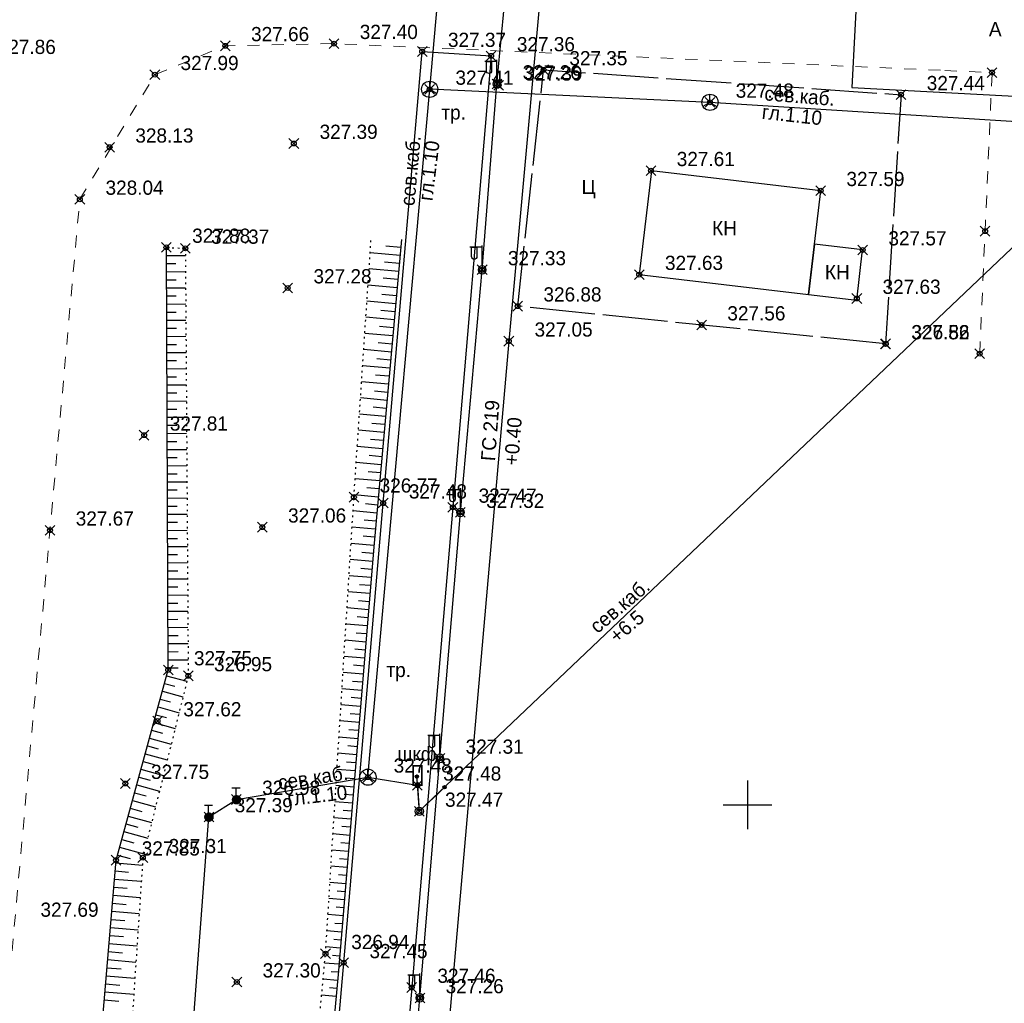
# Model space of a CAD drawing. Header units: metres. Extents: x 707528 to 709248, y 4308395 to 4311045.
# Tile 97 of 104: x 708334 to 708394, y 4310683 to 4310744. Entities that reach past the tile are written whole.
import ezdxf

# ---------------------------------------------------------------- set-up
doc = ezdxf.new("R2010")
doc.units = ezdxf.units.M
doc.header["$LTSCALE"] = 0.5
doc.header["$PDMODE"] = 35
doc.header["$PDSIZE"] = 0.3
for name, pattern in [('Auto_Street_NotBorder_Line_m1', [3, 1.5, -1.5]), ('ДОРОГИ_СТРОЯЩ', [9, 8, -1]), ('Контура низ откосов  Штриховая 0.1-0.5 - - - - - - -', [0.6, 0.1, -0.5])]:
    doc.linetypes.add(name, pattern=pattern)
for name, color, linetype in [('(001) Сетка', 92, 'Continuous'), ('(004) Точки рельефа', 7, 'Continuous'), ('(007) Здания', 7, 'Continuous'), ('(011) Колодцы', 7, 'Continuous'), ('(013) Газ', 30, 'ИК_Газопровод -------г--------'), ('(016) Кабель', 1, 'Continuous'), ('(017) Канализация', 33, 'KANALIS_K_1'), ('(019) Связь', 3, 'ИК_КАБ_СВЯЗИ'), ('(022) Возд. Линии', 7, 'Continuous'), ('(025) Дорога', 7, 'Continuous'), ('(035) Откосы', 7, 'Continuous')]:
    doc.layers.add(name, color=color, linetype=linetype)
doc.layers.add('AUTO#_ROADS_EXIST_L', color=7, linetype='Continuous', lineweight=15, true_color=0x000000)
doc.styles.add('BM-431', font='txt')
doc.styles.add('D-431', font='txt')
doc.styles.add('P-131', font='txt')
doc.styles.get("Standard").update_dxf_attribs({"font": 'txt.shx'})
doc.linetypes.add('GAZ_VOZDUSH', pattern='A,1,-2,["~",Standard,S=3,R=0,X=-1.5,Y=-1.5],-1,10', length=14)
doc.linetypes.add('KANALIS_K_1', pattern='A,1,[">",Standard,S=1.8,R=0,X=-0.9,Y=-0.9],3,-1,["К",Standard,S=1.8,R=0,X=-0.9,Y=-0.9],-1,10', length=16)
doc.linetypes.add('ИК_Газопровод -------г--------', pattern='A,9,-0.6,["Г",Standard,S=1.2,R=0,X=0,Y=-0.6],-1.2', length=10.8)
doc.linetypes.add('ИК_КАБ_СВЯЗИ', pattern='A,4,["o",Standard,S=0.5,R=0,X=0,Y=-0.125],4,-2', length=10)
doc.linetypes.add('ИК_Э_КАБ_ВН', pattern='A,8,-2,["<<",Standard,S=1,R=0,X=0,Y=-0.5],8,[">>",Standard,S=1,R=0,X=-1,Y=-0.5],-2', length=20)
doc.linetypes.add('ИК_Э_КАБ_НН', pattern='A,8,-2,["<",Standard,S=1,R=0,X=0,Y=-0.5],8,[">",Standard,S=1,R=0,X=-0.5,Y=-0.5],-2', length=20)

# ---------------------------------------------------------------- blocks, each defined once
blk = doc.blocks.new('*X145')
at = {"color": 0}
for p, q in [((9.5, 5.08), (10.49, 5.08)), ((9.5, 5.07), (10.49, 5.07)), ((9.5, 5.06), (10.49, 5.06)), ((9.5, 5.05), (10.49, 5.05)), ((9.5, 5.04), (10.49, 5.04)), ((9.5, 5.03), (10.49, 5.03)), ((9.5, 5.02), (10.5, 5.02)), ((9.5, 5.01), (10.5, 5.01)), ((9.5, 5), (10.5, 5)), ((9.5, 4.99), (10.5, 4.99)), ((9.5, 4.98), (10.5, 4.98)), ((9.5, 4.97), (10.5, 4.97)), ((9.5, 4.96), (10.49, 4.96)), ((9.5, 4.95), (10.49, 4.95)), ((9.5, 4.94), (10.49, 4.94)), ((9.5, 4.93), (10.49, 4.93)), ((9.5, 4.92), (10.49, 4.92)), ((9.5, 4.91), (10.49, 4.91)), ((9.5, 4.9), (10.49, 4.9)), ((9.51, 5.12), (10.48, 5.12)), ((9.51, 5.11), (10.48, 5.11)), ((9.51, 5.1), (10.48, 5.1)), ((9.51, 5.09), (10.49, 5.09)), ((9.51, 4.89), (10.49, 4.89)), ((9.51, 4.88), (10.48, 4.88)), ((9.51, 4.87), (10.48, 4.87)), ((9.51, 4.86), (10.48, 4.86)), ((9.52, 5.16), (10.47, 5.16)), ((9.52, 5.15), (10.47, 5.15)), ((9.52, 5.14), (10.47, 5.14)), ((9.52, 5.13), (10.48, 5.13)), ((9.53, 5.18), (10.46, 5.18)), ((9.53, 5.17), (10.46, 5.17)), ((9.54, 5.2), (10.45, 5.2)), ((9.54, 5.19), (10.46, 5.19)), ((9.55, 5.22), (10.44, 5.22)), ((9.55, 5.21), (10.45, 5.21)), ((9.56, 5.24), (10.43, 5.24)), ((9.56, 5.23), (10.44, 5.23)), ((9.57, 5.26), (10.42, 5.26)), ((9.57, 5.25), (10.43, 5.25)), ((9.58, 5.27), (10.41, 5.27)), ((9.59, 5.29), (10.4, 5.29)), ((9.59, 5.28), (10.41, 5.28)), ((9.6, 5.3), (10.39, 5.3)), ((9.61, 5.31), (10.38, 5.31)), ((9.62, 5.32), (10.37, 5.32)), ((9.63, 5.33), (10.37, 5.33)), ((9.64, 5.34), (10.36, 5.34)), ((9.65, 5.35), (10.35, 5.35)), ((9.66, 5.36), (10.34, 5.36)), ((9.67, 5.37), (10.32, 5.37)), ((9.68, 5.38), (10.31, 5.38)), ((9.69, 5.39), (10.3, 5.39)), ((9.71, 5.4), (10.29, 5.4)), ((9.72, 5.41), (10.27, 5.41)), ((9.74, 5.42), (10.26, 5.42)), ((9.75, 5.43), (10.24, 5.43)), ((9.77, 5.44), (10.22, 5.44)), ((9.79, 5.45), (10.2, 5.45)), ((9.82, 5.46), (10.18, 5.46)), ((9.85, 5.47), (10.15, 5.47)), ((9.88, 5.48), (10.11, 5.48)), ((9.94, 5.49), (10.05, 5.49)), ((9.52, 4.85), (10.48, 4.85)), ((9.52, 4.84), (10.47, 4.84)), ((9.52, 4.83), (10.47, 4.83)), ((9.53, 4.82), (10.47, 4.82)), ((9.53, 4.81), (10.46, 4.81)), ((9.53, 4.8), (10.46, 4.8)), ((9.54, 4.79), (10.45, 4.79)), ((9.54, 4.78), (10.45, 4.78)), ((9.55, 4.77), (10.44, 4.77)), ((9.55, 4.76), (10.44, 4.76)), ((9.56, 4.75), (10.43, 4.75)), ((9.56, 4.74), (10.43, 4.74)), ((9.57, 4.73), (10.42, 4.73)), ((9.58, 4.72), (10.41, 4.72)), ((9.58, 4.71), (10.41, 4.71)), ((9.59, 4.7), (10.4, 4.7)), ((9.6, 4.69), (10.39, 4.69)), ((9.61, 4.68), (10.39, 4.68)), ((9.61, 4.67), (10.38, 4.67)), ((9.62, 4.66), (10.37, 4.66)), ((9.63, 4.65), (10.36, 4.65)), ((9.64, 4.64), (10.35, 4.64)), ((9.65, 4.63), (10.34, 4.63)), ((9.66, 4.62), (10.33, 4.62)), ((9.67, 4.61), (10.32, 4.61)), ((9.69, 4.6), (10.31, 4.6)), ((9.7, 4.59), (10.29, 4.59)), ((9.71, 4.58), (10.28, 4.58)), ((9.73, 4.57), (10.26, 4.57)), ((9.75, 4.56), (10.25, 4.56)), ((9.76, 4.55), (10.23, 4.55)), ((9.78, 4.54), (10.21, 4.54)), ((9.81, 4.53), (10.18, 4.53)), ((9.83, 4.52), (10.16, 4.52)), ((9.87, 4.51), (10.12, 4.51)), ((9.91, 4.5), (10.08, 4.5))]:
    blk.add_line(p, q, dxfattribs=at)
blk = doc.blocks.new('I01070')
at = {"color": 0}
blk.add_circle((0.05, 0.03), 0.5, dxfattribs=at)
blk.add_blockref('*X145', (-9.95, -4.96), dxfattribs=at)
blk = doc.blocks.new('I0195')
at = {"layer": '(016) Кабель', "color": 0, "linetype": 'ИК_Э_КАБ_ВН'}
for p, q in [((-0.275, 0.74), (0.225, 0.74)), ((-0.025, 0.24), (-0.025, 0.74))]:
    blk.add_line(p, q, dxfattribs=at)
at = {"layer": '(016) Кабель', "color": 0, "linetype": 'ИК_Э_КАБ_ВН', "xscale": 0.5, "yscale": 0.5, "zscale": 0.5}
blk.add_blockref('I01070', (-0.025, -0.01), dxfattribs=at)
blk = doc.blocks.new('sv')
at = {"layer": '(022) Возд. Линии'}
blk.add_circle((0, 0), 0.25, dxfattribs=at)
blk = doc.blocks.new('s3')
at = {"layer": '(022) Возд. Линии'}
h = blk.add_hatch(dxfattribs=at)
h.set_pattern_fill('ANSI31', color=256, scale=0.01, angle=180, style=0)
h.set_pattern_definition([(225, (0.1, 0), (0.02245064, -0.02245064), [])])
edge = h.paths.add_edge_path()
edge.add_arc((-1.9, 0), 0.1, 0, 360)
blk.add_lwpolyline([(0, 0), (-2, 0)], dxfattribs=at)
blk.add_circle((-1.9, 0), 0.1, dxfattribs=at)
blk = doc.blocks.new('s4')
at = {"layer": '(022) Возд. Линии'}
h = blk.add_hatch(dxfattribs=at)
h.set_pattern_fill('ANSI31', color=256, scale=0.01, style=0)
h.set_pattern_definition([(45, (-0.1, 0), (-0.02245064, 0.02245064), [])])
edge = h.paths.add_edge_path()
edge.add_arc((1.9, 0), 0.1, 0, 360)
blk.add_lwpolyline([(0, 0), (2, 0)], dxfattribs=at)
blk.add_circle((1.9, 0), 0.1, dxfattribs=at)
blk = doc.blocks.new('f')
at = {"layer": '(022) Возд. Линии'}
for points in [[(0, 0.25), (0, 1.5)], [(0, 1.4), (0.75, 1.4)]]:
    blk.add_lwpolyline(points, dxfattribs=at)
blk.add_lwpolyline([(0.4875, 0.65), (0.4875, 0.65, 0.4142136), (0.65, 0.8125), (0.65, 1.4), (0.325, 1.4), (0.325, 0.8125, 0.4142136)], format="xyb", close=True, dxfattribs=at)
blk.add_circle((0, 0), 0.25, dxfattribs=at)
blk = doc.blocks.new('Setka')
at = {"layer": '(001) Сетка'}
for p, q in [((0, 1.5), (0, -1.5)), ((-1.5, 0), (1.5, 0))]:
    blk.add_line(p, q, dxfattribs=at)

msp = doc.modelspace()

# ---------------------------------------------------------------- linework, layer by layer
at = {"layer": '(007) Здания', "elevation": 327.331}
for points in [[(708371.802, 4310727.891), (708382.231, 4310726.664), (708382.983, 4310733.059), (708372.554, 4310734.286)], [(708382.231, 4310726.664), (708385.206, 4310726.314), (708385.57, 4310729.409), (708382.595, 4310729.759)]]:
    msp.add_lwpolyline(points, close=True, dxfattribs=at)
at = {"layer": '(011) Колодцы'}
for points, elevation in [([(708358.891, 4310739.304), (708358.891, 4310739.804)], 325.431), ([(708358.891, 4310739.304), (708358.891, 4310739.804)], 325.431), ([(708358.891, 4310739.304), (708358.458, 4310739.054)], 325.431), ([(708358.891, 4310739.304), (708358.458, 4310739.054)], 325.431), ([(708358.891, 4310739.304), (708359.324, 4310739.054)], 325.431), ([(708358.891, 4310739.304), (708359.324, 4310739.054)], 325.431), ([(708376.161, 4310738.501), (708376.161, 4310739.001)], 327.19), ([(708376.161, 4310738.501), (708375.728, 4310738.251)], 327.19), ([(708376.161, 4310738.501), (708376.594, 4310738.251)], 327.19), ([(708355.083, 4310696.931), (708355.083, 4310697.431)], 325.431), ([(708355.083, 4310696.931), (708354.65, 4310696.681)], 325.431), ([(708355.083, 4310696.931), (708355.516, 4310696.681)], 325.431)]:
    msp.add_lwpolyline(points, dxfattribs=dict(at, elevation=elevation))
for centre in [(708358.891, 4310739.304, 325.431), (708358.891, 4310739.304, 325.431), (708376.161, 4310738.501, 327.19), (708355.083, 4310696.931, 325.431)]:
    msp.add_circle(centre, 0.5, dxfattribs=at)
at = {"layer": '(013) Газ', "linetype": 'GAZ_VOZDUSH', "elevation": 326.563, "flags": 128}
msp.add_lwpolyline([(708369.81, 4310786.39), (708369.113, 4310779.508), (708366.425, 4310752.96), (708363.766, 4310723.788), (708357.682, 4310654.511), (708355.055, 4310622.969), (708352.677, 4310593.824)], dxfattribs=at)
at = {"layer": '(016) Кабель', "linetype": 'ИК_Э_КАБ_НН', "elevation": 326.597, "flags": 128}
msp.add_lwpolyline([(708249.985, 4309448.254), (708250.82, 4309461.228), (708251.559, 4309472.595), (708252.37, 4309485.216), (708253.053, 4309496.006), (708253.787, 4309508.813), (708254.637, 4309521.637), (708255.635, 4309538.104), (708256.598, 4309553.522), (708257.467, 4309567.873), (708258.354, 4309582.746), (708259.411, 4309598.842), (708260.336, 4309614.66), (708261.397, 4309630.444), (708264.541, 4309650.757), (708266.176, 4309665.809), (708267.362, 4309680.25), (708268.374, 4309695.795), (708269.845, 4309708.973), (708271.828, 4309722.112), (708273.674, 4309736.299), (708275.505, 4309750.056), (708277.38, 4309764.169), (708281.752, 4309793.372), (708283.598, 4309807.831), (708285.41, 4309822.081), (708287.069, 4309840.641), (708288.446, 4309855.733), (708289.84, 4309870.633), (708291.182, 4309885.312), (708292.537, 4309900.559), (708294.032, 4309916.058), (708295.507, 4309930.435), (708296.078, 4309944.839), (708297.37, 4309960.078), (708298.657, 4309975.432), (708299.851, 4309990.429), (708301.076, 4310005.494), (708302.334, 4310020.38), (708303.538, 4310035.456), (708306.01, 4310065.799), (708308.439, 4310096.035), (708310.925, 4310126.293), (708314.819, 4310172.204), (708316.066, 4310188.572), (708317.423, 4310204.653), (708318.736, 4310219.739), (708319.999, 4310234.38), (708321.351, 4310251.404), (708322.651, 4310267.033), (708323.922, 4310281.675), (708325.202, 4310294.856), (708326.515, 4310309.658), (708327.984, 4310325.438), (708329.163, 4310339.642), (708330.365, 4310354.664), (708331.555, 4310369.683), (708332.679, 4310383.855), (708333.897, 4310399.486), (708335.115, 4310414.632), (708336.225, 4310429.516), (708337.469, 4310444.596), (708338.545, 4310458.92), (708339.663, 4310474.152), (708340.941, 4310489.457), (708342.079, 4310504.503), (708343.178, 4310519.207), (708344.309, 4310533.966), (708345.452, 4310549.009), (708346.637, 4310563.701), (708347.806, 4310578.667), (708349.626, 4310594.212), (708351.153, 4310608.621), (708352.719, 4310623.441), (708355.709, 4310653.818), (708356.969, 4310668.51), (708358.286, 4310683.336), (708359.517, 4310698.096), (708360.786, 4310713.241), (708362.123, 4310728.187), (708363.033, 4310739.626), (708364.289, 4310753.037), (708365.798, 4310768.681), (708367.145, 4310784.563)], dxfattribs=at)
at = {"layer": '(017) Канализация', "linetype": 'KANALIS_K_1', "elevation": 327.647, "flags": 128}
msp.add_lwpolyline([(708386.745, 4310774.759), (708384.906, 4310739.421), (708644.933, 4310725.565), (708692.077, 4310723.315), (708746.151, 4310722.333), (708878.277, 4310715.977)], dxfattribs=at)
at = {"layer": '(019) Связь', "flags": 128}
for points, elevation in [([(708355.083, 4310696.931), (708358.891, 4310739.304), (708363.142, 4310786.998)], 325.431), ([(708847.338, 4310713.491), (708654.543, 4310720.947), (708654.543, 4310720.947), (708376.161, 4310738.501), (708358.891, 4310739.304)], 327.19), ([(708153.006, 4308571.818), (708156.993, 4308609.509), (708156.993, 4308609.509), (708174.147, 4308666.959), (708174.323, 4308670.733), (708195.362, 4308919.928), (708204.073, 4309029.859), (708218.911, 4309205.253), (708226.164, 4309224.91), (708236.601, 4309425.449), (708237.563, 4309445.941), (708241.532, 4309518.706), (708251.542, 4309611.078), (708253.161, 4309631.293), (708257.428, 4309700.42), (708258.881, 4309712.256), (708269.326, 4309836.622), (708270.394, 4309849.381), (708278.265, 4309932.284), (708280.616, 4309944.696), (708295.324, 4310108.263), (708303.766, 4310173.623), (708303.348, 4310191.009), (708305.187, 4310238.893), (708306.696, 4310249.894), (708308.615, 4310273.087), (708309.889, 4310281.813), (708320.552, 4310401.57), (708321.594, 4310412.943), (708336.888, 4310582.457), (708345.287, 4310694.486), (708346.981, 4310695.558), (708355.083, 4310696.931), (708358.134, 4310696.437)], 325.431)]:
    msp.add_lwpolyline(points, dxfattribs=dict(at, elevation=elevation))
at = {"layer": '(019) Связь', "color": 0, "linetype": 'Continuous', "elevation": 325.431, "flags": 128}
msp.add_lwpolyline([(708358.134, 4310696.437), (708358.25, 4310694.829), (708400.891, 4310735.329), (708404.726, 4310769.499)], dxfattribs=at)
at = {"layer": '(019) Связь', "color": 0, "linetype": 'ByBlock', "const_width": 0.1, "elevation": 325.431}
msp.add_lwpolyline([(708357.865, 4310696.437), (708357.865, 4310697.63), (708358.403, 4310697.63), (708358.403, 4310696.437)], close=True, dxfattribs=at)
at = {"layer": '(025) Дорога', "elevation": 327.122, "flags": 128}
msp.add_lwpolyline([(708336.634, 4310641.058), (708336.869, 4310644.021), (708345.184, 4310643.472), (708344.621, 4310636.188), (708349.196, 4310635.982), (708350.834, 4310653.784), (708353.593, 4310685.501), (708356.021, 4310713.814), (708358.429, 4310741.634), (708362.674, 4310741.362), (708360.317, 4310713.557), (708357.78, 4310683.977), (708355.389, 4310656.432), (708352.196, 4310623.27), (708348.884, 4310591.969), (708344.61, 4310592.297), (708347.942, 4310623.632), (708348.952, 4310633.659), (708344.436, 4310633.817), (708343.944, 4310627.254), (708335.67, 4310627.838), (708335.721, 4310630.856)], dxfattribs=at)
at = {"layer": '(025) Дорога', "linetype": 'ДОРОГИ_СТРОЯЩ', "elevation": 327.227, "flags": 128}
msp.add_lwpolyline([(708386.975, 4310723.62), (708364.314, 4310725.947), (708365.909, 4310740.501), (708387.933, 4310738.971), (708386.975, 4310723.62)], dxfattribs=at)
at = {"layer": '(035) Откосы'}
for p, q in [((708357.117, 4310729.563, -0.295), (708356.185, 4310729.648, -0.295)), ((708342.668, 4310729.066, 327.416), (708343.838, 4310729.071, 327.416)), ((708357.072, 4310729.067, -0.295), (708355.221, 4310729.235, -0.295)), ((708342.67, 4310728.568, 327.416), (708343.256, 4310728.57, 327.416)), ((708356.982, 4310728.075, -0.295), (708355.155, 4310728.241, -0.295)), ((708357.027, 4310728.571, -0.295), (708356.107, 4310728.655, -0.295)), ((708342.672, 4310728.07, 327.416), (708343.845, 4310728.075, 327.416)), ((708356.936, 4310727.579, -0.295), (708356.029, 4310727.662, -0.295)), ((708342.674, 4310727.572, 327.416), (708343.261, 4310727.574, 327.416)), ((708342.677, 4310727.074, 327.416), (708343.851, 4310727.079, 327.416)), ((708356.891, 4310727.083, -0.295), (708355.088, 4310727.247, -0.295)), ((708342.679, 4310726.576, 327.416), (708343.267, 4310726.578, 327.416)), ((708356.846, 4310726.587, -0.295), (708355.951, 4310726.669, -0.295)), ((708342.681, 4310726.078, 327.416), (708343.858, 4310726.083, 327.416)), ((708356.801, 4310726.091, -0.295), (708355.022, 4310726.253, -0.295)), ((708342.683, 4310725.58, 327.416), (708343.272, 4310725.582, 327.416)), ((708356.711, 4310725.099, -0.295), (708354.956, 4310725.259, -0.295)), ((708356.756, 4310725.595, -0.295), (708355.873, 4310725.676, -0.295)), ((708342.685, 4310725.082, 327.416), (708343.865, 4310725.087, 327.416)), ((708356.666, 4310724.604, -0.295), (708355.795, 4310724.683, -0.295)), ((708342.687, 4310724.584, 327.416), (708343.278, 4310724.586, 327.416)), ((708342.689, 4310724.086, 327.416), (708343.871, 4310724.091, 327.416)), ((708356.621, 4310724.108, -0.295), (708354.89, 4310724.265, -0.295)), ((708342.691, 4310723.588, 327.416), (708343.283, 4310723.59, 327.416)), ((708356.576, 4310723.612, -0.295), (708355.716, 4310723.69, -0.295)), ((708342.694, 4310723.09, 327.416), (708343.878, 4310723.095, 327.416)), ((708356.531, 4310723.116, -0.295), (708354.824, 4310723.271, -0.295)), ((708342.696, 4310722.592, 327.416), (708343.289, 4310722.594, 327.416)), ((708356.44, 4310722.124, -0.295), (708354.758, 4310722.277, -0.295)), ((708356.485, 4310722.62, -0.295), (708355.638, 4310722.697, -0.295)), ((708342.698, 4310722.093, 327.416), (708343.885, 4310722.099, 327.416)), ((708342.7, 4310721.595, 327.416), (708343.294, 4310721.598, 327.416)), ((708356.395, 4310721.628, -0.295), (708355.56, 4310721.704, -0.295)), ((708342.702, 4310721.097, 327.416), (708343.891, 4310721.102, 327.416)), ((708356.35, 4310721.132, -0.295), (708354.692, 4310721.283, -0.295)), ((708342.704, 4310720.599, 327.416), (708343.3, 4310720.602, 327.416)), ((708356.305, 4310720.636, -0.295), (708355.482, 4310720.711, -0.295)), ((708342.706, 4310720.101, 327.416), (708343.898, 4310720.106, 327.416)), ((708356.26, 4310720.14, -0.295), (708354.626, 4310720.289, -0.295)), ((708342.708, 4310719.603, 327.416), (708343.305, 4310719.606, 327.416)), ((708356.17, 4310719.148, -0.295), (708354.56, 4310719.295, -0.295)), ((708356.215, 4310719.644, -0.295), (708355.404, 4310719.718, -0.295)), ((708342.711, 4310719.105, 327.416), (708343.905, 4310719.11, 327.416)), ((708342.713, 4310718.607, 327.416), (708343.31, 4310718.61, 327.416)), ((708356.125, 4310718.652, -0.295), (708355.326, 4310718.725, -0.295)), ((708342.715, 4310718.109, 327.416), (708343.912, 4310718.114, 327.416)), ((708356.08, 4310718.156, -0.295), (708354.494, 4310718.301, -0.295)), ((708342.717, 4310717.611, 327.416), (708343.316, 4310717.614, 327.416)), ((708356.034, 4310717.661, -0.295), (708355.248, 4310717.732, -0.295)), ((708342.719, 4310717.113, 327.416), (708343.918, 4310717.118, 327.416)), ((708355.989, 4310717.165, -0.295), (708354.428, 4310717.307, -0.295)), ((708355.944, 4310716.669, -0.295), (708355.17, 4310716.739, -0.295)), ((708342.721, 4310716.615, 327.416), (708343.321, 4310716.618, 327.416)), ((708342.723, 4310716.117, 327.416), (708343.925, 4310716.122, 327.416)), ((708355.899, 4310716.173, -0.295), (708354.362, 4310716.313, -0.295)), ((708342.725, 4310715.619, 327.416), (708343.327, 4310715.622, 327.416)), ((708355.854, 4310715.677, -0.295), (708355.091, 4310715.746, -0.295)), ((708342.728, 4310715.121, 327.416), (708343.932, 4310715.126, 327.416)), ((708355.809, 4310715.181, -0.295), (708354.296, 4310715.319, -0.295)), ((708342.73, 4310714.623, 327.416), (708343.332, 4310714.626, 327.416)), ((708355.719, 4310714.189, -0.295), (708354.23, 4310714.324, -0.295)), ((708355.764, 4310714.685, -0.295), (708355.013, 4310714.753, -0.295)), ((708342.732, 4310714.125, 327.416), (708343.938, 4310714.13, 327.416)), ((708355.674, 4310713.693, -0.295), (708354.936, 4310713.76, -0.295)), ((708342.734, 4310713.627, 327.416), (708343.338, 4310713.629, 327.416)), ((708342.736, 4310713.129, 327.416), (708343.945, 4310713.134, 327.416)), ((708355.629, 4310713.197, -0.295), (708354.167, 4310713.33, -0.295)), ((708342.738, 4310712.631, 327.416), (708343.343, 4310712.633, 327.416)), ((708355.583, 4310712.701, -0.295), (708354.86, 4310712.767, -0.295)), ((708342.74, 4310712.133, 327.416), (708343.952, 4310712.138, 327.416)), ((708355.538, 4310712.205, -0.295), (708354.105, 4310712.336, -0.295)), ((708342.742, 4310711.635, 327.416), (708343.349, 4310711.637, 327.416)), ((708355.449, 4310711.213, -0.295), (708354.043, 4310711.331, -0.295)), ((708355.493, 4310711.709, -0.295), (708354.784, 4310711.774, -0.295)), ((708342.745, 4310711.137, 327.416), (708343.958, 4310711.142, 327.416)), ((708355.408, 4310710.717, -0.295), (708354.71, 4310710.775, -0.295)), ((708342.747, 4310710.639, 327.416), (708343.354, 4310710.641, 327.416)), ((708342.749, 4310710.141, 327.416), (708343.965, 4310710.146, 327.416)), ((708355.366, 4310710.221, -0.295), (708353.981, 4310710.336, -0.295)), ((708342.751, 4310709.643, 327.416), (708343.36, 4310709.645, 327.416)), ((708355.325, 4310709.725, -0.295), (708354.638, 4310709.782, -0.295)), ((708342.753, 4310709.145, 327.416), (708343.972, 4310709.15, 327.416)), ((708355.284, 4310709.228, -0.295), (708353.919, 4310709.342, -0.295)), ((708342.755, 4310708.647, 327.416), (708343.365, 4310708.649, 327.416)), ((708355.201, 4310708.236, -0.295), (708353.857, 4310708.348, -0.295)), ((708355.242, 4310708.732, -0.295), (708354.565, 4310708.789, -0.295)), ((708342.757, 4310708.149, 327.416), (708343.979, 4310708.154, 327.416)), ((708342.759, 4310707.65, 327.416), (708343.371, 4310707.653, 327.416)), ((708355.16, 4310707.74, -0.295), (708354.493, 4310707.795, -0.295)), ((708342.762, 4310707.152, 327.416), (708343.985, 4310707.158, 327.416)), ((708355.118, 4310707.243, -0.295), (708353.795, 4310707.354, -0.295)), ((708342.764, 4310706.654, 327.416), (708343.376, 4310706.657, 327.416)), ((708355.077, 4310706.747, -0.295), (708354.421, 4310706.802, -0.295)), ((708342.766, 4310706.156, 327.416), (708343.992, 4310706.162, 327.416)), ((708355.036, 4310706.251, -0.295), (708353.734, 4310706.359, -0.295)), ((708354.994, 4310705.755, -0.295), (708354.349, 4310705.808, -0.295)), ((708342.768, 4310705.658, 327.416), (708343.382, 4310705.661, 327.416)), ((708354.953, 4310705.258, -0.295), (708353.672, 4310705.365, -0.295)), ((708342.77, 4310705.16, 327.416), (708343.999, 4310705.166, 327.416)), ((708342.772, 4310704.662, 327.416), (708343.387, 4310704.665, 327.416)), ((708354.912, 4310704.762, -0.295), (708354.276, 4310704.815, -0.295)), ((708342.774, 4310704.164, 327.416), (708344.005, 4310704.17, 327.416)), ((708354.87, 4310704.266, -0.295), (708353.61, 4310704.371, -0.295)), ((708342.776, 4310703.666, 327.416), (708343.393, 4310703.669, 327.416)), ((708354.788, 4310703.273, -0.295), (708353.548, 4310703.377, -0.295)), ((708354.829, 4310703.77, -0.295), (708354.204, 4310703.822, -0.295)), ((708342.679, 4310703.181, 327.416), (708343.928, 4310702.839, 327.416)), ((708354.746, 4310702.777, -0.295), (708354.132, 4310702.828, -0.295)), ((708342.415, 4310702.221, 327.416), (708343.687, 4310701.872, 327.416)), ((708342.547, 4310702.701, 327.416), (708343.177, 4310702.528, 327.416)), ((708354.705, 4310702.281, -0.295), (708353.486, 4310702.382, -0.295)), ((708342.283, 4310701.741, 327.416), (708342.925, 4310701.565, 327.416)), ((708354.664, 4310701.785, -0.295), (708354.06, 4310701.835, -0.295)), ((708342.152, 4310701.26, 327.416), (708343.446, 4310700.905, 327.416)), ((708354.622, 4310701.288, -0.295), (708353.424, 4310701.388, -0.295)), ((708342.02, 4310700.78, 327.416), (708342.672, 4310700.601, 327.416)), ((708354.54, 4310700.296, -0.295), (708353.363, 4310700.394, -0.295)), ((708354.581, 4310700.792, -0.295), (708353.987, 4310700.842, -0.295)), ((708341.756, 4310699.819, 327.416), (708342.42, 4310699.637, 327.416)), ((708341.888, 4310700.3, 327.416), (708343.204, 4310699.939, 327.416)), ((708354.498, 4310699.8, -0.295), (708353.915, 4310699.848, -0.295)), ((708341.624, 4310699.339, 327.416), (708342.963, 4310698.972, 327.416)), ((708354.457, 4310699.303, -0.295), (708353.301, 4310699.4, -0.295)), ((708341.493, 4310698.859, 327.416), (708342.167, 4310698.674, 327.416)), ((708354.416, 4310698.807, -0.295), (708353.843, 4310698.855, -0.295)), ((708341.361, 4310698.379, 327.416), (708342.722, 4310698.005, 327.416)), ((708354.375, 4310698.311, -0.295), (708353.239, 4310698.405, -0.295)), ((708341.097, 4310697.418, 327.416), (708342.48, 4310697.039, 327.416)), ((708341.229, 4310697.898, 327.416), (708341.915, 4310697.71, 327.416)), ((708354.292, 4310697.318, -0.295), (708353.177, 4310697.411, -0.295)), ((708354.333, 4310697.815, -0.295), (708353.771, 4310697.861, -0.295)), ((708340.966, 4310696.938, 327.416), (708341.663, 4310696.746, 327.416)), ((708354.251, 4310696.822, -0.295), (708353.698, 4310696.868, -0.295)), ((708340.834, 4310696.457, 327.416), (708342.239, 4310696.072, 327.416)), ((708354.209, 4310696.326, -0.295), (708353.115, 4310696.417, -0.295)), ((708340.57, 4310695.497, 327.416), (708341.998, 4310695.105, 327.416)), ((708340.702, 4310695.977, 327.416), (708341.41, 4310695.783, 327.416)), ((708354.168, 4310695.83, -0.295), (708353.626, 4310695.875, -0.295)), ((708340.438, 4310695.017, 327.416), (708341.158, 4310694.819, 327.416)), ((708354.127, 4310695.333, -0.295), (708353.053, 4310695.423, -0.295)), ((708354.085, 4310694.837, -0.295), (708353.554, 4310694.881, -0.295)), ((708340.307, 4310694.536, 327.416), (708341.756, 4310694.139, 327.416)), ((708354.044, 4310694.341, -0.295), (708352.992, 4310694.428, -0.295)), ((708340.175, 4310694.056, 327.416), (708340.905, 4310693.856, 327.416)), ((708354.003, 4310693.845, -0.295), (708353.482, 4310693.888, -0.295)), ((708339.911, 4310693.095, 327.416), (708340.653, 4310692.892, 327.416)), ((708340.043, 4310693.576, 327.416), (708341.515, 4310693.172, 327.416)), ((708353.961, 4310693.348, -0.295), (708352.93, 4310693.434, -0.295)), ((708339.78, 4310692.615, 327.416), (708341.273, 4310692.205, 327.416)), ((708353.92, 4310692.852, -0.295), (708353.409, 4310692.895, -0.295)), ((708339.648, 4310692.135, 327.416), (708340.423, 4310691.922, 327.416)), ((708353.879, 4310692.356, -0.295), (708352.868, 4310692.44, -0.295)), ((708353.837, 4310691.86, -0.295), (708353.337, 4310691.901, -0.295)), ((708339.547, 4310691.649, 327.416), (708341.184, 4310691.511, 327.416)), ((708353.796, 4310691.363, -0.295), (708352.806, 4310691.446, -0.295)), ((708339.464, 4310690.656, 327.416), (708341.118, 4310690.517, 327.416)), ((708339.505, 4310691.153, 327.416), (708340.328, 4310691.083, 327.416)), ((708353.755, 4310690.867, -0.295), (708353.265, 4310690.908, -0.295)), ((708339.422, 4310690.16, 327.416), (708340.253, 4310690.09, 327.416)), ((708353.713, 4310690.371, -0.295), (708352.744, 4310690.451, -0.295)), ((708339.38, 4310689.664, 327.416), (708341.052, 4310689.523, 327.416)), ((708353.631, 4310689.378, -0.295), (708352.682, 4310689.457, -0.295)), ((708353.672, 4310689.875, -0.295), (708353.193, 4310689.914, -0.295)), ((708339.338, 4310689.168, 327.416), (708340.179, 4310689.097, 327.416)), ((708353.589, 4310688.882, -0.295), (708353.12, 4310688.921, -0.295)), ((708339.296, 4310688.671, 327.416), (708340.986, 4310688.529, 327.416)), ((708353.548, 4310688.386, -0.295), (708352.621, 4310688.463, -0.295)), ((708339.212, 4310687.679, 327.416), (708340.92, 4310687.535, 327.416)), ((708339.254, 4310688.175, 327.416), (708340.104, 4310688.103, 327.416)), ((708353.507, 4310687.889, -0.295), (708353.048, 4310687.928, -0.295)), ((708339.17, 4310687.182, 327.416), (708340.029, 4310687.11, 327.416)), ((708353.465, 4310687.393, -0.295), (708352.559, 4310687.469, -0.295)), ((708339.128, 4310686.686, 327.416), (708340.854, 4310686.54, 327.416)), ((708353.383, 4310686.401, -0.295), (708352.497, 4310686.474, -0.295)), ((708353.424, 4310686.897, -0.295), (708352.976, 4310686.934, -0.295)), ((708339.087, 4310686.19, 327.416), (708339.954, 4310686.117, 327.416)), ((708353.341, 4310685.904, -0.295), (708352.902, 4310685.941, -0.295)), ((708339.003, 4310685.197, 327.416), (708339.879, 4310685.123, 327.416)), ((708339.045, 4310685.694, 327.416), (708340.788, 4310685.546, 327.416)), ((708353.3, 4310685.408, -0.295), (708352.417, 4310685.482, -0.295)), ((708338.961, 4310684.701, 327.416), (708340.722, 4310684.552, 327.416)), ((708353.259, 4310684.912, -0.295), (708352.814, 4310684.949, -0.295)), ((708338.919, 4310684.205, 327.416), (708339.804, 4310684.13, 327.416)), ((708353.214, 4310684.416, -0.295), (708352.324, 4310684.499, -0.295)), ((708353.168, 4310683.92, -0.295), (708352.723, 4310683.962, -0.295)), ((708338.877, 4310683.709, 327.416), (708340.656, 4310683.558, 327.416)), ((708353.122, 4310683.424, -0.295), (708352.231, 4310683.507, -0.295)), ((708338.835, 4310683.212, 327.416), (708339.729, 4310683.137, 327.416))]:
    msp.add_line(p, q, dxfattribs=at)
at = {"layer": '(035) Откосы', "linetype": 'Контура низ откосов  Штриховая 0.1-0.5 - - - - - - -'}
for points, elevation in [([(708348.623, 4310645.427), (708349.594, 4310655.528), (708352.471, 4310686.058), (708354.22, 4310714.179), (708355.284, 4310730.184)], -0.295), ([(708342.666, 4310729.564), (708343.835, 4310729.508), (708344.012, 4310703.173), (708341.215, 4310691.971), (708338.187, 4310646.417), (708335.735, 4310646.488)], 327.416)]:
    msp.add_lwpolyline(points, dxfattribs=dict(at, elevation=elevation))
at = {"layer": '(035) Откосы', "flags": 128}
for points, elevation in [([(708335.735, 4310646.488), (708339.562, 4310691.822), (708342.777, 4310703.54), (708342.666, 4310729.564)], 327.416), ([(708357.162, 4310730.059), (708357.162, 4310730.059), (708355.46, 4310711.342), (708353.247, 4310684.777), (708350.246, 4310652.453), (708349.674, 4310645.236)], -0.295)]:
    msp.add_lwpolyline(points, dxfattribs=dict(at, elevation=elevation))
at = {"color": 0, "linetype": 'ByBlock', "lineweight": -2, "transparency": 16777216}
for p in [(708346.297, 4310741.982, 327.661), (708352.994, 4310742.119, 327.399), (708358.429, 4310741.634, 327.37), (708362.674, 4310741.362, 327.363), (708341.951, 4310740.203, 327.99), (708365.909, 4310740.501, 327.352), (708393.545, 4310740.336, 327.275), (708363.033, 4310739.626, 327.255), (708363.137, 4310739.556, 327.386), (708358.891, 4310739.304, 327.408), (708387.933, 4310738.971, 327.444), (708376.161, 4310738.501, 327.485), (708350.52, 4310735.966, 327.39), (708339.166, 4310735.737, 328.126), (708372.527, 4310734.289, 327.608), (708382.983, 4310733.059, 327.594), (708337.329, 4310732.522, 328.045), (708393.115, 4310730.564, 327.251), (708342.666, 4310729.564, 327.885), (708343.835, 4310729.508, 327.372), (708385.57, 4310729.409, 327.573), (708362.123, 4310728.187, 327.329), (708371.802, 4310727.891, 327.626), (708350.143, 4310727.065, 327.279), (708385.209, 4310726.419, 327.634), (708364.314, 4310725.947, 326.884), (708375.644, 4310724.783, 327.556), (708363.766, 4310723.788, 327.05), (708386.975, 4310723.62, 327.522), (708386.995, 4310723.623, 326.865), (708392.783, 4310723.019, 326.982), (708341.292, 4310717.997, 327.81), (708354.22, 4310714.179, 326.772), (708356.021, 4310713.814, 327.484), (708360.317, 4310713.557, 327.467), (708360.786, 4310713.241, 327.316), (708348.578, 4310712.33, 327.064), (708335.492, 4310712.143, 327.666), (708342.777, 4310703.54, 327.749), (708344.012, 4310703.173, 326.949), (708342.123, 4310700.394, 327.625), (708359.517, 4310698.096, 327.312), (708340.132, 4310696.542, 327.746), (708355.083, 4310696.931, 327.478), (708358.134, 4310696.437, 327.481), (708346.981, 4310695.558, 326.981), (708358.25, 4310694.829, 327.472), (708345.287, 4310694.486, 327.394), (708339.562, 4310691.822, 327.847), (708341.215, 4310691.971, 327.314), (708352.471, 4310686.058, 326.943), (708353.593, 4310685.501, 327.453), (708347.006, 4310684.31, 327.297), (708357.78, 4310683.977, 327.463), (708358.286, 4310683.336, 327.262)]:
    msp.add_point(p, dxfattribs=at)
at = {"layer": 'AUTO#_ROADS_EXIST_L', "linetype": 'Auto_Street_NotBorder_Line_m1', "lineweight": 15, "flags": 128}
for points, elevation in [([(708390.37, 4310740.475), (708352.994, 4310742.119), (708346.297, 4310741.982), (708341.951, 4310740.203), (708337.329, 4310732.522), (708330.024, 4310651.489), (708325.141, 4310594.028), (708329.905, 4310592.035), (708353.07, 4310590.701)], -0.295), ([(708392.783, 4310723.019), (708393.545, 4310740.336), (708390.37, 4310740.475)], 327.097)]:
    msp.add_lwpolyline(points, dxfattribs=dict(at, elevation=elevation))

# ---------------------------------------------------------------- block references
at = {"layer": '(001) Сетка'}
msp.add_blockref('Setka', (708378.465, 4310695.231), dxfattribs=at)
at = {"layer": '(019) Связь', "color": 0}
for p in [(708346.981, 4310695.543, 327.241), (708345.287, 4310694.471, 327.241)]:
    msp.add_blockref('I0195', p, dxfattribs=at)
at = {"layer": '(022) Возд. Линии', "xscale": -1}
for p in [(708363.033, 4310739.626, 326.597), (708362.123, 4310728.187, 326.597), (708360.786, 4310713.241, 326.597), (708359.517, 4310698.096, 326.597), (708358.286, 4310683.336, 326.597)]:
    msp.add_blockref('f', p, dxfattribs=at)
at = {"layer": '(022) Возд. Линии'}
for name, p, rotation in [('s3', (708358.232, 4310695.077, 325.431), 274.0492575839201), ('s4', (708358.432, 4310695.001, 325.431), 43.52487751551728)]:
    msp.add_blockref(name, p, dxfattribs=dict(at, rotation=rotation))
msp.add_blockref('sv', (708358.25, 4310694.829, 325.431), dxfattribs=at)

# ---------------------------------------------------------------- texts
at = {"layer": '(004) Точки рельефа', "style": 'D-431'}
for s, p in [('327.66', (708347.883, 4310742.267, 327.661)), ('327.40', (708354.58, 4310742.402, 327.399)), ('327.37', (708360.015, 4310741.914, 327.37)), ('327.86', (708332.272, 4310741.479, 327.857)), ('327.36', (708364.26, 4310741.647, 327.363)), ('327.35', (708367.495, 4310740.782, 327.352)), ('327.99', (708343.537, 4310740.487, 327.99)), ('327.41', (708360.477, 4310739.584, 327.408)), ('327.26', (708364.619, 4310739.911, 327.255)), ('327.39', (708364.723, 4310739.84, 327.386)), ('327.44', (708389.519, 4310739.25, 327.444)), ('327.48', (708377.747, 4310738.784, 327.485)), ('328.13', (708340.752, 4310736.02, 328.126)), ('327.39', (708352.106, 4310736.25, 327.39)), ('327.61', (708374.113, 4310734.574, 327.608)), ('327.59', (708384.569, 4310733.343, 327.594)), ('328.04', (708338.915, 4310732.806, 328.045)), ('327.88', (708344.252, 4310729.847, 327.885)), ('327.37', (708345.421, 4310729.788, 327.372)), ('327.57', (708387.156, 4310729.69, 327.573)), ('327.33', (708363.709, 4310728.467, 327.329)), ('327.63', (708373.388, 4310728.176, 327.626)), ('327.28', (708351.729, 4310727.349, 327.279)), ('326.88', (708365.9, 4310726.232, 326.884)), ('327.63', (708386.795, 4310726.704, 327.634)), ('327.56', (708377.231, 4310725.069, 327.556)), ('327.05', (708365.352, 4310724.071, 327.05)), ('327.52', (708388.561, 4310723.901, 327.522)), ('326.86', (708388.581, 4310723.908, 326.865)), ('327.81', (708342.878, 4310718.28, 327.81)), ('326.77', (708355.806, 4310714.464, 326.772)), ('327.48', (708357.607, 4310714.097, 327.484)), ('327.47', (708361.903, 4310713.837, 327.467)), ('327.32', (708362.372, 4310713.521, 327.316)), ('327.67', (708337.078, 4310712.429, 327.666)), ('327.06', (708350.164, 4310712.615, 327.064)), ('327.75', (708344.363, 4310703.821, 327.749)), ('326.95', (708345.598, 4310703.458, 326.949)), ('327.62', (708343.709, 4310700.679, 327.625)), ('327.31', (708361.103, 4310698.376, 327.312)), ('327.48', (708356.669, 4310697.214, 327.478)), ('327.75', (708341.718, 4310696.823, 327.746)), ('327.48', (708359.72, 4310696.72, 327.481)), ('326.98', (708348.567, 4310695.843, 326.981)), ('327.39', (708346.873, 4310694.77, 327.394)), ('327.47', (708359.836, 4310695.109, 327.472)), ('327.31', (708342.801, 4310692.251, 327.314)), ('327.85', (708341.148, 4310692.105, 327.847)), ('327.69', (708334.906, 4310688.332, 327.686)), ('326.94', (708354.057, 4310686.343, 326.943)), ('327.45', (708355.179, 4310685.782, 327.453)), ('327.30', (708348.593, 4310684.593, 327.297)), ('327.46', (708359.366, 4310684.262, 327.463)), ('327.26', (708359.872, 4310683.621, 327.262))]:
    msp.add_text(s, height=0.875, dxfattribs=at).set_placement(p)
at = {"layer": '(007) Здания', "style": 'P-131'}
for p in [(708376.29, 4310730.311, -0.295), (708383.243, 4310727.608, -0.295)]:
    msp.add_text('КН', height=0.88, dxfattribs=at).set_placement(p)
at = {"layer": '(013) Газ', "color": 0, "linetype": 'Continuous', "style": 'D-431'}
for s, p in [('ГС 219', (708362.914, 4310716.379, -0.295)), ('+0.40', (708364.345, 4310716.117, -0.295))]:
    msp.add_text(s, height=0.875, rotation=85.65264, dxfattribs=at).set_placement(p)
at = {"layer": '(019) Связь', "color": 0, "linetype": 'Continuous', "style": 'D-431'}
for s, rotation, p in [('сев.каб.', 355.46197, (708379.49, 4310738.625, 327.19)), ('гл.1.10', 353.74945, (708379.327, 4310737.491, 327.19)), ('сев.каб.', 84.66708, (708357.943, 4310732.09, 325.431)), ('гл.1.10', 82.95456, (708359.052, 4310732.395, 325.431)), ('сев.каб.', 40.19445, (708369.225, 4310705.742, -2.655)), ('+6.5', 40.19445, (708370.432, 4310705.136, -2.655)), ('сев.каб.', 8.40861, (708349.608, 4310696.154, 325.431)), ('гл.1.10', 6.69609, (708350.168, 4310695.149, 325.431))]:
    msp.add_text(s, height=0.875, rotation=rotation, dxfattribs=at).set_placement(p)
at = {"layer": '(019) Связь', "color": 0, "linetype": 'ByBlock', "style": 'D-431'}
msp.add_text(' шкф.', height=0.875, dxfattribs=at).set_placement((708356.563, 4310697.929, 325.431))
at = {"layer": '(025) Дорога', "linetype": 'ДОРОГИ_СТРОЯЩ', "style": 'BM-431'}
for s, p in [('A', (708393.349, 4310742.576, -0.295)), ('Ц', (708368.25, 4310732.848, -0.295)), ('тр.', (708356.226, 4310703.1, -0.295))]:
    msp.add_text(s, height=0.875, dxfattribs=at).set_placement(p)
at = {"layer": '(025) Дорога', "style": 'BM-431'}
msp.add_text('тр.', height=0.875, dxfattribs=at).set_placement((708359.61, 4310737.443, -0.295))

doc.saveas('drawing.dxf')
